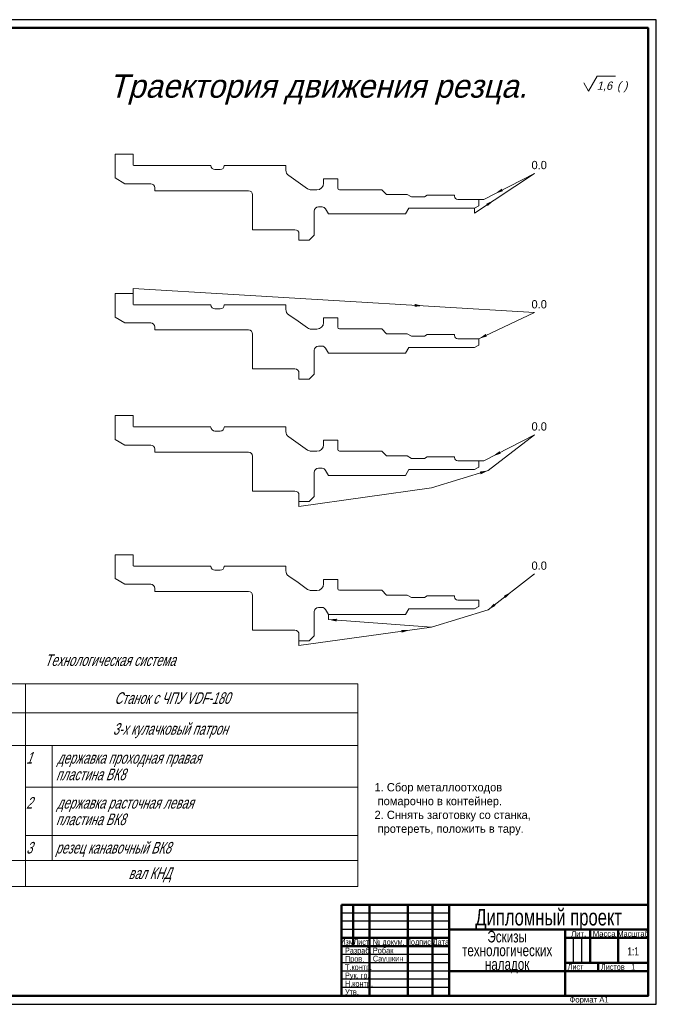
# Model space of a CAD drawing. Header units: millimetres. Extents: x 0 to 841, y 0 to 594.
# Tile 7 of 7: x 457 to 841, y 0 to 594. Entities that reach past the tile are written whole.
import ezdxf
from ezdxf.enums import TextEntityAlignment as Align

# ---------------------------------------------------------------- set-up
doc = ezdxf.new("R2010")
doc.units = ezdxf.units.MM
for name, pattern in [('K5LT_BASIC', [0]), ('K5LT_REINFORCED', [0]), ('K5LT_THIN', [0])]:
    doc.linetypes.add(name, pattern=pattern)
doc.layers.add('AM_5', color=3, linetype='Continuous', lineweight=25)
doc.layers.add('LAYER0VIEW0', color=7, linetype='Continuous')
doc.styles.add('K5_TEXTSTYLE', font='win_eskd.shx', dxfattribs={"width": 0.7, "oblique": 15, "bigfont": 'b_eskd.shx'})
doc.styles.get("Standard").update_dxf_attribs({"font": 'aaa.shx'})

# ---------------------------------------------------------------- blocks, each defined once
blk = doc.blocks.new('A1')
at = {"color": 7}
blk.add_line((589, 5), (20, 5), dxfattribs=at)
at = {"color": 6, "lineweight": 25}
blk.add_lwpolyline([(0, 0), (841, 0), (841, 594), (0, 594)], close=True, dxfattribs=at)
at = {"color": 7, "lineweight": 50}
blk.add_lwpolyline([(20, 5), (836, 5), (836, 589), (20, 589)], dxfattribs=at)
at = {"color": 5, "lineweight": 35}
blk.add_text('Формат А1', height=3.5, dxfattribs=at).set_placement((788.55, 1.02))
at = {"color": 7, "lineweight": 70, "ltscale": 0.75, "width": 0.75}
blk.add_attdef('NUMB', text='', height=7, rotation=180, dxfattribs=at).set_placement((55, 582), align=Align.MIDDLE_CENTER)
blk = doc.blocks.new('SHTAMP СТУДЕНТ')
at = {"color": 7, "lineweight": 50}
for p, q in [((-185, 55), (0, 55)), ((-185, 55), (-185, 0)), ((-178, 30), (-178, 55)), ((-168, 0), (-168, 55)), ((-145, 0), (-145, 55)), ((-130, 0), (-130, 55)), ((-120, 0), (-120, 55)), ((-120, 40), (0, 40)), ((-50, 0), (-50, 40)), ((-35, 20), (-35, 40)), ((-18, 20), (-18, 40)), ((-185, 35), (-120, 35)), ((-185, 30), (-120, 30)), ((-50, 35), (0, 35)), ((-50, 20), (0, 20)), ((-30, 15), (-30, 20)), ((-120, 15), (0, 15))]:
    blk.add_line(p, q, dxfattribs=at)
for p, q in [((0, 0), (0, 55)), ((-185, 0), (0, 0))]:
    blk.add_line(p, q)
at = {"color": 6, "lineweight": 25}
for p, q in [((-120, 50), (-185, 50)), ((-120, 45), (-185, 45)), ((-120, 40), (-185, 40)), ((-45, 20), (-45, 35)), ((-40, 20), (-40, 35)), ((-120, 25), (-185, 25)), ((-120, 20), (-185, 20)), ((-120, 15), (-185, 15)), ((-120, 10), (-185, 10)), ((-120, 5), (-185, 5))]:
    blk.add_line(p, q, dxfattribs=at)
at = {"color": 5, "lineweight": 35}
for s, p in [(' Лит.', (-42.5, 37.5)), ('Масса', (-26.5, 37.5))]:
    blk.add_text(s, height=3.5, dxfattribs=at).set_placement(p, align=Align.MIDDLE_CENTER)
at = {"color": 5, "lineweight": 35, "width": 0.75}
for s, p in [('Масштаб', (-9, 37.5)), ('Изм', (-181.63, 32.59)), ('Лист', (-173, 32.5)), ('№ докум.', (-156.5, 32.5)), ('Подпись', (-137.5, 32.5)), ('Дата', (-125, 32.5))]:
    blk.add_text(s, height=3.5, dxfattribs=at).set_placement(p, align=Align.MIDDLE_CENTER)
for s, p in [('Разраб.', (-182.85, 25.6)), ('Пров.', (-182.85, 20.6)), ('Т.контр.', (-182.85, 15.6)), ('Лист', (-48.51, 15.78)), ('Листов', (-28.39, 15.68)), ('Рук. гр.', (-182.85, 10.6)), ('Н.контр.', (-182.85, 5.6)), ('Утв.', (-182.85, 0.6))]:
    blk.add_text(s, height=3.5, dxfattribs=at).set_placement(p)
at = {"color": 7, "lineweight": 70, "ltscale": 0.75, "width": 0.75}
for tag, height, p in [('NUMB', 10, (-60, 47.5)), ('NAME1', 7, (-85, 35.75)), ('NAME2', 7, (-85, 27.45)), ('NAME3', 7, (-85, 19.15))]:
    blk.add_attdef(tag, text='', height=height, dxfattribs=at).set_placement(p, align=Align.MIDDLE_CENTER)
at = {"color": 7, "width": 0.75, "flags": 12}
blk.add_attdef('GEN-TITLE-SCA{40.5}', text='', height=5, dxfattribs=at).set_placement((-8.99, 24.38), align=Align.CENTER)
at = {"color": 1, "lineweight": 35, "ltscale": 0.75, "width": 0.8}
for tag, p in [('RAZRAB', (-166.08, 25.67)), ('PROVER', (-166.08, 20.78))]:
    blk.add_attdef(tag, p, '', height=3.5, dxfattribs=at)
at = {"color": 2, "width": 0.55}
blk.add_attdef('GEN-TITLE-DAT{2.7}', text='', height=3.5, dxfattribs=at).set_placement((-125, 27.5), align=Align.MIDDLE_CENTER)
at = {"color": 7, "lineweight": 35, "ltscale": 0.75, "width": 0.8}
blk.add_attdef('MASS', text='', height=5, dxfattribs=at).set_placement((-26.45, 24.38), align=Align.CENTER)
at = {"color": 1, "lineweight": 35, "ltscale": 0.75, "width": 0.75}
for tag, p in [('LIST', (-35.97, 15.87)), ('LISTOV', (-8.91, 15.73))]:
    blk.add_attdef(tag, text='', height=3.5, dxfattribs=at).set_placement(p, align=Align.CENTER)
at = {"color": 7, "lineweight": 50, "ltscale": 0.75, "width": 0.75}
for tag, p in [('MATER1', (-98.43, 8.52)), ('MATER2', (-98.43, 1.52))]:
    blk.add_attdef(tag, p, '', height=5, dxfattribs=at)
blk.add_attdef('MATER', text='', height=5, dxfattribs=at).set_placement((-101.07, 5.22), align=Align.RIGHT)
at = {"color": 2, "width": 0.65}
blk.add_attdef('GEN-TITLE-DWG{40.5}', (-184, -4), '', height=3, dxfattribs=at)

msp = doc.modelspace()

# ---------------------------------------------------------------- linework, layer by layer
at = {"linetype": 'Continuous', "lineweight": 9}
for p, q in [((800.056, 550.911), (805.252, 559.911)), ((797.169, 555.911), (800.056, 550.911))]:
    msp.add_line(p, q, dxfattribs=at)
at = {"lineweight": 9}
msp.add_line((805.252, 559.911), (816.288, 559.911), dxfattribs=at)
at = {"color": 3, "linetype": 'K5LT_BASIC', "lineweight": 9}
for p, q in [((514.39, 512.883), (514.39, 498.497)), ((514.39, 512.883), (525.29, 512.883)), ((520.39, 495.033), (514.39, 498.497)), ((520.39, 495.033), (535.89, 495.033)), ((538.39, 492.533), (538.39, 490.783)), ((538.39, 490.783), (594.89, 490.783)), ((597.39, 488.283), (597.39, 467.283)), ((597.39, 467.283), (622.89, 467.283)), ((625.39, 464.783), (625.39, 461.033)), ((514.39, 428.878), (525.29, 428.878)), ((514.39, 428.878), (514.39, 414.492)), ((520.39, 411.028), (514.39, 414.492)), ((520.39, 411.028), (535.89, 411.028)), ((538.39, 408.528), (538.39, 406.778)), ((538.39, 406.778), (594.89, 406.778)), ((597.39, 404.278), (597.39, 383.278)), ((597.39, 383.278), (622.89, 383.278)), ((625.39, 380.778), (625.39, 377.028)), ((514.39, 355.183), (514.39, 340.797)), ((514.39, 355.183), (525.29, 355.183)), ((520.39, 337.333), (514.39, 340.797)), ((520.39, 337.333), (535.89, 337.333)), ((538.39, 334.833), (538.39, 333.083)), ((538.39, 333.083), (594.89, 333.083)), ((597.39, 330.583), (597.39, 309.583)), ((597.39, 309.583), (622.89, 309.583)), ((625.39, 307.083), (625.39, 303.333)), ((514.39, 271.178), (514.39, 256.792)), ((514.39, 271.178), (525.29, 271.178)), ((520.39, 253.328), (514.39, 256.792)), ((520.39, 253.328), (535.89, 253.328)), ((538.39, 250.828), (538.39, 249.078)), ((538.39, 249.078), (594.89, 249.078)), ((597.39, 246.578), (597.39, 225.578)), ((597.39, 225.578), (622.89, 225.578)), ((625.39, 223.078), (625.39, 219.328))]:
    msp.add_line(p, q, dxfattribs=at)
at = {"color": 3, "linetype": 'K5LT_REINFORCED', "lineweight": 9}
for p, q in [((525.29, 512.883), (525.29, 506.233)), ((525.49, 506.033), (572.29, 506.033)), ((580.29, 506.033), (617.49, 506.033)), ((617.49, 506.033), (617.49, 503.227)), ((574.69, 503.533), (577.89, 503.533)), ((624.79, 496.033), (619.196, 499.95)), ((624.79, 496.033), (630.541, 492.006)), ((640.19, 498.033), (640.19, 495.283)), ((640.19, 498.033), (648.79, 498.033)), ((648.79, 498.033), (648.79, 492.433)), ((632.835, 491.283), (636.19, 491.283)), ((675.39, 491.433), (649.79, 491.433)), ((678.29, 488.533), (675.39, 491.433)), ((690.692, 488.533), (678.29, 488.533)), ((693.29, 487.033), (690.692, 488.533)), ((701.09, 487.033), (702.822, 488.033)), ((719.19, 488.033), (702.822, 488.033)), ((719.19, 488.033), (719.19, 487.533)), ((701.09, 487.033), (693.29, 487.033)), ((733.89, 485.533), (721.19, 485.533)), ((634.59, 478.533), (634.59, 464.033)), ((639.297, 481.033), (637.09, 481.033)), ((641.462, 479.783), (643.194, 476.783)), ((689.669, 476.783), (643.194, 476.783)), ((691.69, 480.283), (689.669, 476.783)), ((731.39, 480.283), (691.69, 480.283)), ((634.59, 464.033), (631.59, 461.033)), ((631.59, 461.033), (625.39, 461.033)), ((634.59, 394.528), (634.59, 380.028)), ((639.297, 397.028), (637.09, 397.028)), ((641.462, 395.778), (643.194, 392.778)), ((689.669, 392.778), (643.194, 392.778)), ((691.69, 396.278), (689.669, 392.778)), ((731.39, 396.278), (691.69, 396.278)), ((731.39, 396.278), (733.89, 397.721)), ((631.59, 377.028), (625.39, 377.028)), ((634.59, 380.028), (631.59, 377.028)), ((525.29, 355.183), (525.29, 348.533)), ((525.49, 348.333), (572.29, 348.333)), ((574.69, 345.833), (577.89, 345.833)), ((580.29, 348.333), (617.49, 348.333)), ((617.49, 348.333), (617.49, 345.527)), ((624.79, 338.333), (619.196, 342.25)), ((640.19, 340.333), (640.19, 337.583)), ((640.19, 340.333), (648.79, 340.333)), ((648.79, 340.333), (648.79, 334.733)), ((624.79, 338.333), (630.541, 334.306)), ((632.835, 333.583), (636.19, 333.583)), ((675.39, 333.733), (649.79, 333.733)), ((678.29, 330.833), (675.39, 333.733)), ((690.692, 330.833), (678.29, 330.833)), ((693.29, 329.333), (690.692, 330.833)), ((701.09, 329.333), (693.29, 329.333)), ((701.09, 329.333), (702.822, 330.333)), ((719.19, 330.333), (702.822, 330.333)), ((719.19, 330.333), (719.19, 329.833)), ((733.89, 327.833), (721.19, 327.833)), ((525.29, 271.178), (525.29, 264.528)), ((525.49, 264.328), (572.29, 264.328)), ((574.69, 261.828), (577.89, 261.828)), ((580.29, 264.328), (617.49, 264.328)), ((617.49, 264.328), (617.49, 261.522)), ((624.79, 254.328), (619.196, 258.245)), ((640.19, 256.328), (640.19, 253.578)), ((640.19, 256.328), (648.79, 256.328)), ((648.79, 256.328), (648.79, 250.728)), ((624.79, 254.328), (630.541, 250.301)), ((632.835, 249.578), (636.19, 249.578)), ((675.39, 249.728), (649.79, 249.728)), ((678.29, 246.828), (675.39, 249.728)), ((690.692, 246.828), (678.29, 246.828)), ((693.29, 245.328), (690.692, 246.828)), ((701.09, 245.328), (693.29, 245.328)), ((701.09, 245.328), (702.822, 246.328)), ((719.19, 246.328), (702.822, 246.328)), ((719.19, 246.328), (719.19, 245.828)), ((733.89, 243.828), (721.19, 243.828)), ((733.89, 243.828), (733.89, 240.021)), ((691.69, 238.578), (689.669, 235.078)), ((731.39, 238.578), (691.69, 238.578)), ((731.39, 238.578), (733.89, 240.021)), ((689.669, 235.078), (643.194, 235.078))]:
    msp.add_line(p, q, dxfattribs=at)
at = {"color": 1, "lineweight": 20}
for p, q in [((731.39, 477.283), (767.445, 501.285)), ((767.445, 501.285), (736.89, 485.533)), ((736.89, 485.533), (733.89, 485.533)), ((731.39, 480.283), (731.39, 477.283)), ((525.29, 431.878), (767.445, 417.28)), ((733.89, 401.528), (767.445, 417.28)), ((767.445, 343.585), (736.89, 327.833)), ((739.547, 321.994), (767.445, 343.585)), ((736.89, 327.833), (733.89, 327.833)), ((705.245, 311.519), (739.547, 321.994)), ((625.39, 300.333), (705.245, 311.519)), ((739.547, 237.989), (767.445, 259.58)), ((705.245, 227.514), (739.547, 237.989)), ((705.245, 227.514), (643.194, 232.078)), ((625.39, 216.328), (705.245, 227.514))]:
    msp.add_line(p, q, dxfattribs=at)
at = {"lineweight": 20}
for p, q in [((731.39, 480.283), (733.89, 481.726)), ((733.89, 485.533), (733.89, 481.726)), ((525.29, 428.878), (525.29, 431.878)), ((525.29, 428.878), (525.29, 422.228)), ((525.49, 422.028), (572.29, 422.028)), ((580.29, 422.028), (617.49, 422.028)), ((617.49, 422.028), (617.49, 419.222)), ((574.69, 419.528), (577.89, 419.528)), ((624.79, 412.028), (619.196, 415.945)), ((624.79, 412.028), (630.541, 408.001)), ((640.19, 414.028), (640.19, 411.278)), ((640.19, 414.028), (648.79, 414.028)), ((648.79, 414.028), (648.79, 408.428)), ((632.835, 407.278), (636.19, 407.278)), ((675.39, 407.428), (649.79, 407.428)), ((678.29, 404.528), (675.39, 407.428)), ((690.692, 404.528), (678.29, 404.528)), ((693.29, 403.028), (690.692, 404.528)), ((701.09, 403.028), (702.822, 404.028)), ((719.19, 404.028), (702.822, 404.028)), ((701.09, 403.028), (693.29, 403.028)), ((733.89, 401.528), (721.19, 401.528)), ((733.89, 327.833), (733.89, 324.026)), ((634.59, 320.833), (634.59, 306.333)), ((639.297, 323.333), (637.09, 323.333)), ((641.462, 322.083), (643.194, 319.083)), ((691.69, 322.583), (689.669, 319.083)), ((731.39, 322.583), (691.69, 322.583)), ((731.39, 322.583), (733.89, 324.026)), ((689.669, 319.083), (643.194, 319.083)), ((631.59, 303.333), (625.39, 303.333)), ((625.39, 303.333), (625.39, 300.333)), ((634.59, 306.333), (631.59, 303.333)), ((643.194, 232.078), (643.194, 235.078)), ((625.39, 219.328), (625.39, 216.328))]:
    msp.add_line(p, q, dxfattribs=at)
at = {"color": 1, "lineweight": 9}
msp.add_line((736.89, 485.533), (736.89, 485.533), dxfattribs=at)
at = {"linetype": 'K5LT_REINFORCED', "lineweight": 20}
msp.add_line((719.19, 404.028), (719.19, 403.528), dxfattribs=at)
at = {"color": 3, "lineweight": 20}
msp.add_line((733.89, 401.528), (733.89, 397.721), dxfattribs=at)
at = {"color": 3, "linetype": 'K5LT_THIN', "lineweight": 9}
for p, q in [((396.933, 193.285), (660.85, 193.285)), ((460.437, 193.285), (460.437, 71.089)), ((660.85, 193.285), (660.85, 71.089)), ((396.933, 175.789), (660.85, 175.789)), ((396.933, 156.071), (660.85, 156.071)), ((476.386, 156.071), (476.386, 86.641)), ((460.437, 130.971), (660.85, 130.971)), ((460.437, 101.811), (660.85, 101.811)), ((396.933, 86.641), (660.85, 86.641)), ((396.933, 71.089), (660.85, 71.089))]:
    msp.add_line(p, q, dxfattribs=at)
at = {"color": 3, "linetype": 'K5LT_REINFORCED', "lineweight": 9}
for centre, radius, start, end in [((574.69, 505.933), 2.4, 180, 270), ((577.89, 505.933), 2.4, 270, 0), ((621.49, 503.227), 4, 180, 235), ((636.19, 495.283), 4, 270, 0), ((632.835, 495.283), 4, 235, 270), ((649.79, 492.433), 1, 180, 270), ((721.19, 487.533), 2, 180, 270), ((637.09, 478.533), 2.5, 90, 180), ((639.297, 478.533), 2.5, 30, 90), ((637.09, 394.528), 2.5, 90, 180), ((639.297, 394.528), 2.5, 30, 90), ((574.69, 348.233), 2.4, 180, 270), ((577.89, 348.233), 2.4, 270, 0), ((621.49, 345.527), 4, 180, 235), ((632.835, 337.583), 4, 235, 270), ((636.19, 337.583), 4, 270, 0), ((649.79, 334.733), 1, 180, 270), ((721.19, 329.833), 2, 180, 270), ((574.69, 264.228), 2.4, 180, 270), ((577.89, 264.228), 2.4, 270, 0), ((621.49, 261.522), 4, 180, 235), ((632.835, 253.578), 4, 235, 270), ((636.19, 253.578), 4, 270, 0), ((649.79, 250.728), 1, 180, 270), ((721.19, 245.828), 2, 180, 270)]:
    msp.add_arc(centre, radius, start, end, dxfattribs=at)
at = {"color": 3, "linetype": 'K5LT_BASIC', "lineweight": 9}
for centre in [(535.89, 492.533), (594.89, 488.283), (622.89, 464.783), (535.89, 408.528), (594.89, 404.278), (622.89, 380.778), (535.89, 334.833), (594.89, 330.583), (622.89, 307.083), (535.89, 250.828), (594.89, 246.578), (622.89, 223.078)]:
    msp.add_arc(centre, 2.5, 0, 90, dxfattribs=at)
at = {"lineweight": 20}
for centre, radius, start, end in [((574.69, 421.928), 2.4, 180, 270), ((577.89, 421.928), 2.4, 270, 0), ((621.49, 419.222), 4, 180, 235), ((636.19, 411.278), 4, 270, 0), ((632.835, 411.278), 4, 235, 270), ((649.79, 408.428), 1, 180, 270), ((721.19, 403.528), 2, 180, 270), ((637.09, 320.833), 2.5, 90, 180), ((639.297, 320.833), 2.5, 30, 90)]:
    msp.add_arc(centre, radius, start, end, dxfattribs=at)
at = {"layer": 'AM_5', "color": 1, "lineweight": 9}
for points in [[(747.713, 492.05), (748.477, 490.569), (743.651, 489.019)], [(738.348, 482.916), (739.272, 481.529), (742.972, 484.993)], [(695.252, 422.467), (695.152, 420.803), (700.193, 421.334)], [(738.078, 404.384), (738.778, 402.871), (733.89, 401.528)], [(746.375, 333.661), (747.139, 332.179), (742.313, 330.629)], [(734.522, 321.331), (735.009, 319.737), (739.547, 321.994)], [(749.032, 246.383), (750.052, 245.065), (753.496, 248.785)], [(742.991, 241.708), (744.011, 240.39), (739.547, 237.989)], [(648.241, 232.542), (648.119, 230.88), (643.194, 232.078)], [(687.104, 225.814), (687.335, 224.164), (692.171, 225.682)]]:
    msp.add_solid(points, dxfattribs=at)
at = {"layer": 'LAYER0VIEW0', "lineweight": 20}
for p, q in [((639.297, 239.328), (637.09, 239.328)), ((641.462, 238.078), (643.194, 235.078)), ((634.59, 236.828), (634.59, 222.328)), ((634.59, 222.328), (631.59, 219.328)), ((631.59, 219.328), (625.39, 219.328))]:
    msp.add_line(p, q, dxfattribs=at)
for centre, start, end in [((637.09, 236.828), 90, 180), ((639.297, 236.828), 30, 90)]:
    msp.add_arc(centre, 2.5, start, end, dxfattribs=at)

# ---------------------------------------------------------------- block references
at = {"lineweight": 0}
msp.add_blockref('A1', (0, 0), dxfattribs=at)
ref = msp.add_blockref('SHTAMP СТУДЕНТ', (836, 5), dxfattribs=at)
ref.add_attrib('NUMB', 'Дипломный проект', dxfattribs={"color": 7, "lineweight": 70, "ltscale": 0.75, "height": 10, "width": 0.75}).set_placement((776, 52.5), align=Align.MIDDLE_CENTER)
ref.add_attrib('RAZRAB', 'Робак', (669.918, 30.668), dxfattribs={"color": 1, "lineweight": 35, "ltscale": 0.75, "height": 3.5, "width": 0.8})
ref.add_attrib('PROVER', 'Саушкин', (669.921, 25.78), dxfattribs={"color": 1, "lineweight": 35, "ltscale": 0.75, "height": 3.5, "width": 0.8})
ref.add_attrib('NAME1', 'Эскизы', dxfattribs={"color": 7, "lineweight": 70, "ltscale": 0.75, "height": 7, "width": 0.75}).set_placement((751, 40.75), align=Align.MIDDLE_CENTER)
ref.add_attrib('NAME2', 'технологических', dxfattribs={"color": 7, "lineweight": 70, "ltscale": 0.75, "height": 7, "width": 0.75}).set_placement((751, 32.45), align=Align.MIDDLE_CENTER)
ref.add_attrib('NAME3', 'наладок', dxfattribs={"color": 7, "lineweight": 70, "ltscale": 0.75, "height": 7, "width": 0.75}).set_placement((751, 24.15), align=Align.MIDDLE_CENTER)
ref.add_attrib('MATER1', '%%u', (737.574, 13.516), dxfattribs={"color": 7, "lineweight": 50, "ltscale": 0.75, "height": 5, "width": 0.75})
ref.add_attrib('MATER2', '%%o', (737.574, 6.516), dxfattribs={"color": 7, "lineweight": 50, "ltscale": 0.75, "height": 5, "width": 0.75})
ref.add_attrib('GEN-TITLE-SCA{40.5}', '1:1', dxfattribs={"color": 7, "height": 5, "width": 0.75}).set_placement((827.013, 29.377), align=Align.CENTER)
ref.add_attrib('LISTOV', '1', dxfattribs={"color": 1, "lineweight": 35, "ltscale": 0.75, "height": 3.5, "width": 0.75}).set_placement((827.092, 20.731), align=Align.CENTER)

# ---------------------------------------------------------------- texts
at = {"color": 1, "lineweight": 13, "char_height": 5, "width": 23.6277, "attachment_point": 1}
for insert in [(765.678, 508.803), (765.678, 424.798), (765.678, 351.103), (765.678, 267.098)]:
    msp.add_mtext('0.0', dxfattribs=dict(at, insert=insert))
at = {"linetype": 'Continuous', "lineweight": 9, "insert": (670.968, 133.395), "char_height": 5, "width": 156.9365, "attachment_point": 1}
msp.add_mtext('{\\fT-FLEX Type A|b0|i0|c204|p2;1. Сбор металлоотходов\\P помарочно в контейнер.\\P2. Сннять заготовку со станка,\\P протереть, положить в тару.}', dxfattribs=at)
at = {"layer": 'LAYER0VIEW0', "color": 7, "lineweight": 9, "oblique": 15}
for s, height, p in [('Траектория движения резца.', 14, (510.705, 546.933)), ('1,6', 5, (805.054, 551.693)), ('( )', 5, (817.263, 551.693))]:
    msp.add_text(s, height=height, dxfattribs=at).set_placement(p)
at = {"layer": 'LAYER0VIEW0', "color": 7, "lineweight": 9, "style": 'K5_TEXTSTYLE', "oblique": 20, "width": 0.7}
for s, p in [('Технологическая система', (471.87, 204.08)), ('Станок с ЧПУ VDF-180', (513.971, 181.19)), ('3-х кулачковый патрон', (513.045, 162.583)), ('  1   ', (457.092, 145.125)), ('державка проходная правая', (479.465, 145.125)), ('пластина ВК8', (478.717, 135.135)), ('  2  ', (457.092, 118.009)), ('державка расточная левая', (479.258, 118.009)), ('пластина ВК8', (478.717, 108.019)), ('  3  ', (457.092, 90.893)), (' резец канавочный ВК8', (476.68, 90.893)), (' вал КНД', (520.638, 75.519))]:
    msp.add_text(s, height=7, dxfattribs=at).set_placement(p)

doc.saveas('drawing.dxf')
